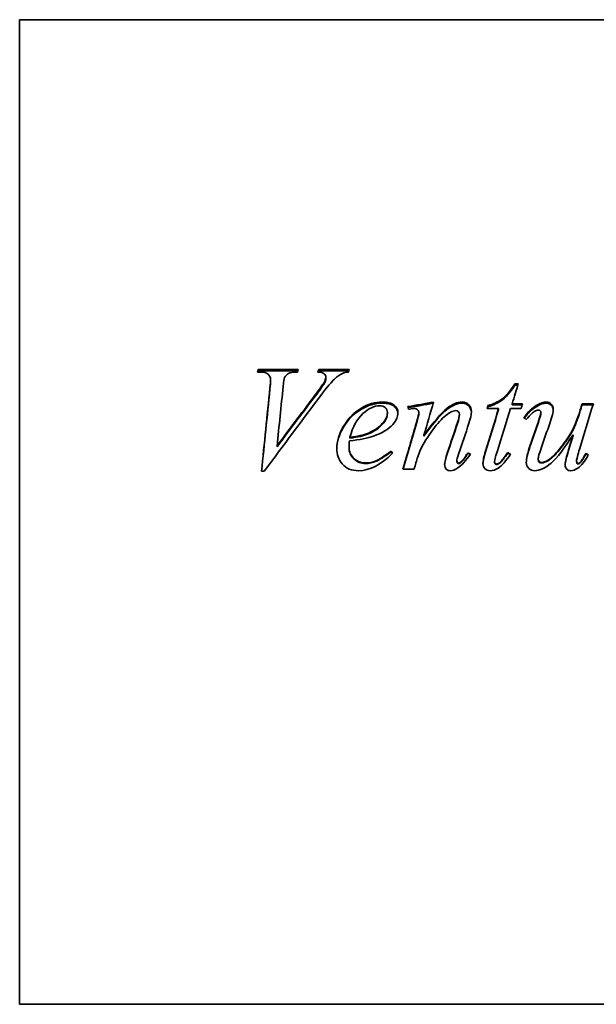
# Model space of a CAD drawing. Header units: millimetres. Extents: x 386 to 874, y 93 to 798.
# Tile 2 of 7: x 386 to 500, y 396 to 590. Entities that reach past the tile are written whole.
import ezdxf

# ---------------------------------------------------------------- set-up
doc = ezdxf.new("R2010")
doc.units = ezdxf.units.MM
doc.header["$LTSCALE"] = 3
doc.layers.add('Krawędzie widoczne(ISO)', color=7, linetype='Continuous', lineweight=35, true_color=0x262659)

msp = doc.modelspace()

# ---------------------------------------------------------------- linework, layer by layer
at = {"layer": 'Krawędzie widoczne(ISO)'}
for p, q in [((386.37, 589.9), (386.37, 396.1)), ((386.37, 589.9), (547.64, 589.9)), ((433.75, 520.55), (433.21, 520.55)), ((433.35, 521.07), (441.26, 521.07)), ((433.35, 520.78), (433.35, 521.07)), ((433.35, 520.78), (441.17, 520.78)), ((445.28, 521.07), (451.28, 521.07)), ((445.28, 520.78), (445.28, 521.07)), ((445.28, 520.78), (451.2, 520.78)), ((446.7, 519.27), (446.7, 519.55)), ((435.79, 518.79), (435.79, 519.06)), ((446.49, 518.51), (446.49, 518.77)), ((483.93, 518.21), (484.58, 518.21)), ((483.93, 517.95), (483.93, 518.21)), ((483.93, 517.95), (484.5, 517.95)), ((478.62, 513.74), (478.62, 513.95)), ((483.39, 514.3), (485.43, 514.3)), ((483.39, 514.09), (483.39, 514.3)), ((483.39, 514.09), (485.37, 514.09)), ((488.24, 513.8), (488.24, 514.02)), ((497.15, 514.3), (499.38, 514.3)), ((497.15, 514.09), (497.15, 514.3)), ((497.15, 514.09), (499.32, 514.09)), ((458.8, 512.36), (458.8, 512.56)), ((465, 512.38), (465, 512.58)), ((473, 512.09), (473, 512.29)), ((480.72, 513.38), (478.47, 513.38)), ((480.72, 513.17), (480.72, 513.38)), ((485.18, 513.38), (483.09, 513.38)), ((489.04, 512.44), (489.04, 512.64)), ((496.8, 512.9), (496.8, 513.11)), ((466, 507.96), (466, 508.11)), ((495.41, 508.07), (495.41, 508.22)), ((437.08, 505.86), (437.08, 505.99)), ((451.43, 507.56), (451.43, 507.71)), ((451.25, 505.65), (451.25, 505.78)), ((459.55, 504.87), (459.55, 504.99)), ((474.69, 504.54), (474.69, 504.66)), ((482.55, 504.59), (482.55, 504.71)), ((497.95, 504.43), (497.95, 504.55)), ((472.49, 502.99), (472.49, 503.09)), ((473.19, 502.7), (473.19, 502.8)), ((479.92, 502.81), (479.92, 502.91)), ((481.15, 502.81), (481.15, 502.91)), ((488.5, 503.27), (488.5, 503.38)), ((496.08, 502.92), (496.08, 503.02)), ((434.56, 501.01), (434.02, 501.01)), ((464.07, 501.46), (461.87, 501.46)), ((386.37, 396.1), (508.92, 396.1))]:
    msp.add_line(p, q, dxfattribs=at)
for points in [[(433.21, 520.55), (433.26, 520.72), (433.31, 520.89), (433.35, 521.07)], [(433.29, 520.55), (433.31, 520.62), (433.33, 520.7), (433.35, 520.78)], [(438.57, 519.47), (438.47, 519.26), (438.37, 518.67), (438.27, 517.69)], [(441.26, 521.07), (441.21, 520.89), (441.15, 520.72), (441.1, 520.55)], [(445.1, 520.55), (445.16, 520.72), (445.22, 520.89), (445.28, 521.07)], [(445.2, 520.54), (445.23, 520.62), (445.26, 520.7), (445.28, 520.78)], [(446.49, 518.77), (446.63, 519.07), (446.7, 519.33), (446.7, 519.55)], [(451.13, 520.55), (450.65, 520.51), (450.27, 520.42), (449.99, 520.28)], [(451.28, 521.07), (451.23, 520.89), (451.18, 520.72), (451.13, 520.55)], [(435.67, 517.4), (435.75, 518.22), (435.79, 518.77), (435.79, 519.06)], [(435.67, 517.15), (435.75, 517.96), (435.79, 518.51), (435.79, 518.79)], [(438.27, 517.69), (437.88, 513.84), (437.48, 509.93), (437.08, 505.99)], [(444.89, 516.45), (445.74, 517.57), (446.27, 518.34), (446.49, 518.77)], [(444.89, 516.21), (445.74, 517.32), (446.27, 518.08), (446.49, 518.51)], [(446.49, 518.51), (446.63, 518.8), (446.7, 519.05), (446.7, 519.27)], [(484.58, 518.21), (484.18, 516.91), (483.78, 515.61), (483.39, 514.3)], [(434.02, 501.01), (434.57, 506.54), (435.12, 512.03), (435.67, 517.4)], [(434.03, 501.01), (434.58, 506.45), (435.13, 511.86), (435.67, 517.15)], [(445.82, 516.1), (442.07, 511.15), (438.32, 506.09), (434.56, 501.01)], [(437.08, 505.99), (439.68, 509.51), (442.29, 513.01), (444.89, 516.45)], [(437.08, 505.86), (439.68, 509.34), (442.29, 512.8), (444.89, 516.21)], [(462.83, 513.75), (464.53, 514.04), (466.22, 514.34), (467.91, 514.64)], [(462.96, 513.22), (462.92, 513.4), (462.88, 513.57), (462.83, 513.75)], [(462.88, 513.54), (464.54, 513.83), (466.19, 514.12), (467.84, 514.4)], [(467.91, 514.64), (467.28, 512.48), (466.64, 510.3), (466, 508.11)], [(478.47, 513.38), (478.52, 513.57), (478.57, 513.76), (478.62, 513.95)], [(478.52, 513.38), (478.55, 513.5), (478.59, 513.62), (478.62, 513.74)], [(485.43, 514.3), (485.35, 514), (485.27, 513.69), (485.18, 513.38)], [(485.69, 511.55), (486.5, 512.68), (487.35, 513.5), (488.24, 514.02)], [(485.78, 511.49), (486.56, 512.54), (487.38, 513.31), (488.24, 513.8)], [(488.24, 514.02), (488.93, 514.43), (489.56, 514.64), (490.14, 514.64)], [(488.24, 513.8), (488.93, 514.21), (489.56, 514.42), (490.14, 514.42)], [(499.38, 514.3), (498.49, 511.4), (497.59, 508.47), (496.69, 505.52)], [(496.8, 513.11), (496.92, 513.51), (497.03, 513.91), (497.15, 514.3)], [(496.8, 512.9), (496.92, 513.3), (497.03, 513.69), (497.15, 514.09)], [(460.89, 512.55), (460.89, 511.75), (460.56, 510.98), (459.89, 510.25)], [(463.5, 513.3), (463.32, 513.27), (463.14, 513.25), (462.96, 513.22)], [(464.11, 513.36), (464, 513.36), (463.8, 513.34), (463.5, 513.3)], [(464.53, 510.62), (464.85, 511.71), (465, 512.36), (465, 512.58)], [(464.53, 510.44), (464.85, 511.51), (465, 512.16), (465, 512.38)], [(472.28, 512.95), (471.98, 512.95), (471.62, 512.83), (471.2, 512.6)], [(472.62, 510.61), (472.87, 511.34), (473, 511.9), (473, 512.29)], [(472.62, 510.43), (472.87, 511.15), (473, 511.7), (473, 512.09)], [(475.35, 512.76), (475.35, 512.18), (475.19, 511.42), (474.87, 510.46)], [(478.14, 504.97), (479, 507.79), (479.86, 510.6), (480.72, 513.38)], [(478.14, 504.85), (479, 507.64), (479.86, 510.42), (480.72, 513.17)], [(483.09, 513.38), (482.2, 510.55), (481.31, 507.7), (480.41, 504.83)], [(488.49, 510.64), (488.86, 511.71), (489.04, 512.38), (489.04, 512.64)], [(488.49, 510.46), (488.86, 511.52), (489.04, 512.18), (489.04, 512.44)], [(491.48, 513.2), (491.48, 512.68), (491.25, 511.76), (490.79, 510.43)], [(459.89, 510.25), (459.02, 509.3), (457.74, 508.53), (456.05, 507.93)], [(461.87, 501.46), (462.76, 504.53), (463.64, 507.59), (464.53, 510.62)], [(461.89, 501.46), (462.77, 504.47), (463.65, 507.47), (464.53, 510.44)], [(470.66, 504.75), (471.31, 506.71), (471.97, 508.66), (472.62, 510.61)], [(470.66, 504.62), (471.31, 506.57), (471.97, 508.5), (472.62, 510.43)], [(474.87, 510.46), (474.19, 508.44), (473.51, 506.41), (472.83, 504.37)], [(486.15, 511.23), (486, 511.34), (485.84, 511.45), (485.69, 511.55)], [(486.95, 506.14), (487.46, 507.64), (487.97, 509.15), (488.49, 510.64)], [(486.95, 506), (487.46, 507.49), (487.97, 508.98), (488.49, 510.46)], [(490.79, 510.43), (490.25, 508.89), (489.71, 507.34), (489.17, 505.78)], [(456.05, 507.93), (454.93, 507.54), (453.35, 507.22), (451.33, 507)], [(451.43, 507.71), (452.92, 507.87), (454.13, 508.15), (455.07, 508.55)], [(451.43, 507.56), (452.92, 507.72), (454.13, 507.99), (455.07, 508.39)], [(494.02, 503.59), (494.19, 504.26), (494.65, 505.81), (495.41, 508.22)], [(494.02, 503.48), (494.19, 504.15), (494.65, 505.68), (495.41, 508.07)], [(451.33, 507), (451.27, 506.51), (451.25, 506.11), (451.25, 505.78)], [(466.05, 506.61), (465.55, 505.78), (465.13, 504.87), (464.79, 503.89)], [(486.17, 502.76), (486.17, 503.5), (486.43, 504.63), (486.95, 506.14)], [(486.17, 502.72), (486.18, 503.45), (486.44, 504.55), (486.95, 506)], [(459.84, 504.57), (457.51, 502.27), (455.29, 501.12), (453.17, 501.12)], [(459.55, 504.99), (459.65, 504.85), (459.74, 504.71), (459.84, 504.57)], [(459.55, 504.87), (459.63, 504.75), (459.71, 504.63), (459.79, 504.52)], [(464.79, 503.89), (464.55, 503.08), (464.31, 502.27), (464.07, 501.46)], [(470.09, 502.33), (470.09, 502.8), (470.28, 503.61), (470.66, 504.75)], [(470.09, 502.28), (470.1, 502.75), (470.29, 503.54), (470.66, 504.62)], [(472.83, 504.37), (472.6, 503.67), (472.49, 503.24), (472.49, 503.09)], [(475.15, 504.39), (474.28, 503.11), (473.46, 502.21), (472.68, 501.67)], [(473.19, 502.8), (473.65, 503.2), (474.15, 503.82), (474.69, 504.66)], [(473.19, 502.7), (473.65, 503.09), (474.15, 503.71), (474.69, 504.54)], [(474.69, 504.66), (474.85, 504.57), (475, 504.48), (475.15, 504.39)], [(474.69, 504.54), (474.83, 504.46), (474.96, 504.38), (475.09, 504.31)], [(477.64, 502.55), (477.64, 503.08), (477.8, 503.89), (478.14, 504.97)], [(477.64, 502.51), (477.65, 503.03), (477.82, 503.81), (478.14, 504.85)], [(480.41, 504.83), (480.09, 503.84), (479.92, 503.2), (479.92, 502.91)], [(483.04, 504.36), (482.19, 503.06), (481.38, 502.15), (480.61, 501.64)], [(481.15, 502.91), (481.36, 503.11), (481.82, 503.71), (482.55, 504.71)], [(481.15, 502.81), (481.36, 503), (481.82, 503.6), (482.55, 504.59)], [(482.55, 504.71), (482.72, 504.59), (482.88, 504.48), (483.04, 504.36)], [(482.55, 504.59), (482.7, 504.49), (482.85, 504.38), (482.99, 504.28)], [(489.17, 505.78), (488.72, 504.52), (488.5, 503.72), (488.5, 503.38)], [(496.69, 505.52), (496.28, 504.21), (496.08, 503.37), (496.08, 503.02)], [(498.39, 504.21), (497.71, 503.02), (497.01, 502.16), (496.3, 501.63)], [(497.95, 504.55), (498.09, 504.44), (498.24, 504.32), (498.39, 504.21)], [(497.95, 504.43), (498.08, 504.33), (498.21, 504.23), (498.34, 504.13)], [(472.82, 502.62), (472.91, 502.62), (473.04, 502.68), (473.19, 502.8)], [(472.82, 502.52), (472.91, 502.52), (473.04, 502.58), (473.19, 502.7)], [(480.28, 502.42), (480.5, 502.42), (480.79, 502.59), (481.15, 502.91)], [(480.28, 502.33), (480.5, 502.33), (480.79, 502.49), (481.15, 502.81)], [(493.83, 502.28), (493.83, 502.61), (493.89, 503.05), (494.02, 503.59)], [(493.83, 502.23), (493.84, 502.56), (493.9, 502.98), (494.02, 503.48)], [(472.68, 501.67), (472.14, 501.31), (471.66, 501.12), (471.23, 501.12)], [(480.61, 501.64), (480.1, 501.29), (479.57, 501.12), (479.04, 501.12)], [(496.3, 501.63), (495.83, 501.29), (495.37, 501.12), (494.92, 501.12)]]:
    msp.add_open_spline(points, degree=3, dxfattribs=at)
for points, knots in [([(435.79, 519.06), (435.79, 519.49), (435.63, 519.84), (435.3, 520.13), (434.97, 520.41), (434.45, 520.55), (433.75, 520.55)], [0, 0, 0, 0, 1, 1, 1, 2, 2, 2, 2]), ([(441.1, 520.55), (440.24, 520.54), (439.65, 520.45), (439.33, 520.29), (439.02, 520.13), (438.76, 519.85), (438.57, 519.47)], [0, 0, 0, 0, 1, 1, 1, 2, 2, 2, 2]), ([(446.7, 519.55), (446.7, 519.8), (446.59, 520.02), (446.37, 520.2), (446.15, 520.39), (445.72, 520.51), (445.1, 520.55)], [0, 0, 0, 0, 1, 1, 1, 2, 2, 2, 2]), ([(449.99, 520.28), (449.44, 520.03), (448.9, 519.66), (448.37, 519.16), (447.84, 518.66), (446.99, 517.65), (445.82, 516.1)], [0, 0, 0, 0, 1, 1, 1, 2, 2, 2, 2]), ([(478.62, 513.95), (479.71, 514.24), (480.63, 514.67), (481.38, 515.24), (482.13, 515.82), (482.98, 516.81), (483.93, 518.21)], [0, 0, 0, 0, 1, 1, 1, 2, 2, 2, 2]), ([(478.62, 513.74), (479.71, 514.02), (480.63, 514.45), (481.38, 515.01), (482.13, 515.58), (482.98, 516.56), (483.93, 517.95)], [0, 0, 0, 0, 1, 1, 1, 2, 2, 2, 2]), ([(448.83, 505.44), (448.83, 506.9), (449.28, 508.38), (450.18, 509.89), (451.09, 511.4), (452.22, 512.56), (453.59, 513.4), (454.96, 514.23), (456.37, 514.64), (457.82, 514.64)], [0, 0, 0, 0, 1, 1, 1, 2, 2, 2, 3, 3, 3, 3]), ([(448.83, 505.38), (448.84, 506.81), (449.3, 508.25), (450.18, 509.72), (451.09, 511.21), (452.22, 512.36), (453.59, 513.18), (454.96, 514.01), (456.37, 514.42), (457.82, 514.42)], [0.016183, 0.016183, 0.016183, 0.016183, 1, 1, 1, 2, 2, 2, 3, 3, 3, 3]), ([(457.26, 513.92), (456.22, 513.92), (455.13, 513.4), (453.98, 512.36), (452.82, 511.31), (451.97, 509.76), (451.43, 507.71)], [0, 0, 0, 0, 1, 1, 1, 2, 2, 2, 2]), ([(458.8, 512.56), (458.8, 512.97), (458.66, 513.3), (458.4, 513.55), (458.13, 513.8), (457.75, 513.92), (457.26, 513.92)], [0, 0, 0, 0, 1, 1, 1, 2, 2, 2, 2]), ([(457.82, 514.64), (458.86, 514.64), (459.63, 514.43), (460.14, 514.02), (460.64, 513.6), (460.89, 513.11), (460.89, 512.55)], [0, 0, 0, 0, 1, 1, 1, 2, 2, 2, 2]), ([(457.82, 514.42), (458.86, 514.42), (459.63, 514.21), (460.14, 513.8), (460.61, 513.41), (460.86, 512.96), (460.89, 512.44)], [0, 0, 0, 0, 1, 1, 1, 1.94617, 1.94617, 1.94617, 1.94617]), ([(466, 508.11), (467.96, 510.79), (469.47, 512.54), (470.51, 513.38), (471.56, 514.22), (472.56, 514.64), (473.53, 514.64)], [0, 0, 0, 0, 1, 1, 1, 2, 2, 2, 2]), ([(466, 507.96), (467.96, 510.61), (469.47, 512.34), (470.51, 513.17), (471.56, 514), (472.56, 514.42), (473.53, 514.42)], [0, 0, 0, 0, 1, 1, 1, 2, 2, 2, 2]), ([(473.53, 514.64), (474.06, 514.64), (474.49, 514.46), (474.83, 514.11), (475.18, 513.76), (475.35, 513.31), (475.35, 512.76)], [0, 0, 0, 0, 1, 1, 1, 2, 2, 2, 2]), ([(473.53, 514.42), (474.06, 514.42), (474.49, 514.24), (474.83, 513.9), (475.16, 513.57), (475.33, 513.15), (475.35, 512.65)], [0, 0, 0, 0, 1, 1, 1, 1.94117, 1.94117, 1.94117, 1.94117]), ([(490.14, 514.64), (490.53, 514.64), (490.85, 514.5), (491.1, 514.23), (491.35, 513.96), (491.48, 513.62), (491.48, 513.2)], [0, 0, 0, 0, 1, 1, 1, 2, 2, 2, 2]), ([(490.14, 514.42), (490.53, 514.42), (490.85, 514.28), (491.1, 514.01), (491.33, 513.77), (491.45, 513.46), (491.47, 513.1)], [0, 0, 0, 0, 1, 1, 1, 1.914227, 1.914227, 1.914227, 1.914227]), ([(455.07, 508.55), (456.31, 509.08), (457.24, 509.72), (457.86, 510.46), (458.49, 511.2), (458.8, 511.9), (458.8, 512.56)], [0, 0, 0, 0, 1, 1, 1, 2, 2, 2, 2]), ([(455.07, 508.39), (456.31, 508.92), (457.24, 509.55), (457.86, 510.28), (458.49, 511.01), (458.8, 511.71), (458.8, 512.36)], [0, 0, 0, 0, 1, 1, 1, 2, 2, 2, 2]), ([(465, 512.58), (465, 512.78), (464.92, 512.96), (464.74, 513.12), (464.57, 513.28), (464.36, 513.36), (464.11, 513.36)], [0, 0, 0, 0, 1, 1, 1, 2, 2, 2, 2]), ([(471.2, 512.6), (470.41, 512.17), (469.6, 511.46), (468.75, 510.45), (467.9, 509.45), (467, 508.17), (466.05, 506.61)], [0, 0, 0, 0, 1, 1, 1, 2, 2, 2, 2]), ([(473, 512.29), (473, 512.48), (472.92, 512.64), (472.78, 512.76), (472.64, 512.89), (472.47, 512.95), (472.28, 512.95)], [0, 0, 0, 0, 1, 1, 1, 2, 2, 2, 2]), ([(488.57, 513.06), (488.32, 513.06), (488.07, 512.99), (487.82, 512.84), (487.58, 512.7), (487.02, 512.16), (486.15, 511.23)], [0, 0, 0, 0, 1, 1, 1, 2, 2, 2, 2]), ([(489.04, 512.64), (489.04, 512.75), (488.99, 512.85), (488.89, 512.93), (488.8, 513.02), (488.69, 513.06), (488.57, 513.06)], [0, 0, 0, 0, 1, 1, 1, 2, 2, 2, 2]), ([(489.2, 502.76), (489.54, 502.76), (489.98, 502.92), (490.53, 503.24), (491.07, 503.56), (491.8, 504.28), (492.7, 505.39), (493.61, 506.51), (494.35, 507.55), (494.94, 508.51), (495.53, 509.48), (496.15, 511.02), (496.8, 513.11)], [0, 0, 0, 0, 1, 1, 1, 2, 2, 2, 3, 3, 3, 4, 4, 4, 4]), ([(489.2, 502.66), (489.54, 502.66), (489.98, 502.82), (490.53, 503.14), (491.07, 503.45), (491.8, 504.16), (492.7, 505.27), (493.61, 506.37), (494.35, 507.4), (494.94, 508.35), (495.53, 509.31), (496.15, 510.83), (496.8, 512.9)], [0, 0, 0, 0, 1, 1, 1, 2, 2, 2, 3, 3, 3, 4, 4, 4, 4]), ([(495.41, 508.22), (493.68, 505.52), (492.23, 503.66), (491.06, 502.64), (489.89, 501.63), (488.81, 501.12), (487.83, 501.12)], [0, 0, 0, 0, 1, 1, 1, 2, 2, 2, 2]), ([(453.17, 501.12), (451.74, 501.12), (450.65, 501.57), (449.92, 502.47), (449.19, 503.37), (448.83, 504.36), (448.83, 505.44)], [0, 0, 0, 0, 1, 1, 1, 2, 2, 2, 2]), ([(451.25, 505.78), (451.25, 504.92), (451.56, 504.18), (452.19, 503.57), (452.83, 502.96), (453.59, 502.65), (454.5, 502.65)], [0, 0, 0, 0, 1, 1, 1, 2, 2, 2, 2]), ([(451.25, 505.65), (451.25, 504.8), (451.56, 504.07), (452.19, 503.46), (452.83, 502.85), (453.59, 502.55), (454.5, 502.55)], [0, 0, 0, 0, 1, 1, 1, 2, 2, 2, 2]), ([(454.5, 502.65), (455.22, 502.65), (455.91, 502.79), (456.57, 503.08), (457.24, 503.37), (458.23, 504.01), (459.55, 504.99)], [0, 0, 0, 0, 1, 1, 1, 2, 2, 2, 2]), ([(454.5, 502.55), (455.22, 502.55), (455.91, 502.69), (456.57, 502.98), (457.24, 503.26), (458.23, 503.89), (459.55, 504.87)], [0, 0, 0, 0, 1, 1, 1, 2, 2, 2, 2]), ([(496.36, 502.55), (496.49, 502.55), (496.63, 502.62), (496.79, 502.76), (496.94, 502.91), (497.33, 503.5), (497.95, 504.55)], [0, 0, 0, 0, 1, 1, 1, 2, 2, 2, 2]), ([(496.36, 502.45), (496.49, 502.45), (496.63, 502.52), (496.79, 502.66), (496.94, 502.8), (497.33, 503.39), (497.95, 504.43)], [0, 0, 0, 0, 1, 1, 1, 2, 2, 2, 2]), ([(471.23, 501.12), (470.88, 501.12), (470.6, 501.23), (470.4, 501.45), (470.19, 501.66), (470.09, 501.96), (470.09, 502.33)], [0, 0, 0, 0, 1, 1, 1, 2, 2, 2, 2]), ([(472.49, 503.09), (472.49, 502.96), (472.52, 502.85), (472.59, 502.76), (472.67, 502.66), (472.74, 502.62), (472.82, 502.62)], [0, 0, 0, 0, 1, 1, 1, 2, 2, 2, 2]), ([(472.49, 502.99), (472.49, 502.86), (472.52, 502.75), (472.59, 502.66), (472.67, 502.56), (472.74, 502.52), (472.82, 502.52)], [0, 0, 0, 0, 1, 1, 1, 2, 2, 2, 2]), ([(479.04, 501.12), (478.63, 501.12), (478.29, 501.25), (478.03, 501.52), (477.77, 501.79), (477.64, 502.13), (477.64, 502.55)], [0, 0, 0, 0, 1, 1, 1, 2, 2, 2, 2]), ([(479.92, 502.91), (479.92, 502.76), (479.96, 502.64), (480.03, 502.55), (480.1, 502.47), (480.18, 502.42), (480.28, 502.42)], [0, 0, 0, 0, 1, 1, 1, 2, 2, 2, 2]), ([(479.92, 502.81), (479.92, 502.66), (479.96, 502.54), (480.03, 502.45), (480.1, 502.37), (480.18, 502.33), (480.28, 502.33)], [0, 0, 0, 0, 1, 1, 1, 2, 2, 2, 2]), ([(487.83, 501.12), (487.36, 501.12), (486.97, 501.28), (486.65, 501.59), (486.33, 501.89), (486.17, 502.29), (486.17, 502.76)], [0, 0, 0, 0, 1, 1, 1, 2, 2, 2, 2]), ([(488.5, 503.38), (488.5, 503.19), (488.56, 503.04), (488.69, 502.93), (488.81, 502.82), (488.99, 502.76), (489.2, 502.76)], [0, 0, 0, 0, 1, 1, 1, 2, 2, 2, 2]), ([(488.5, 503.27), (488.5, 503.08), (488.56, 502.93), (488.69, 502.82), (488.81, 502.72), (488.99, 502.66), (489.2, 502.66)], [0, 0, 0, 0, 1, 1, 1, 2, 2, 2, 2]), ([(494.92, 501.12), (494.6, 501.12), (494.33, 501.23), (494.13, 501.45), (493.93, 501.66), (493.83, 501.94), (493.83, 502.28)], [0, 0, 0, 0, 1, 1, 1, 2, 2, 2, 2]), ([(496.08, 503.02), (496.08, 502.86), (496.11, 502.74), (496.16, 502.67), (496.21, 502.59), (496.27, 502.55), (496.36, 502.55)], [0, 0, 0, 0, 1, 1, 1, 2, 2, 2, 2]), ([(496.08, 502.92), (496.08, 502.76), (496.11, 502.64), (496.16, 502.57), (496.21, 502.49), (496.27, 502.45), (496.36, 502.45)], [0, 0, 0, 0, 1, 1, 1, 2, 2, 2, 2])]:
    msp.add_open_spline(points, degree=3, knots=knots, dxfattribs=at)

doc.saveas('drawing.dxf')
